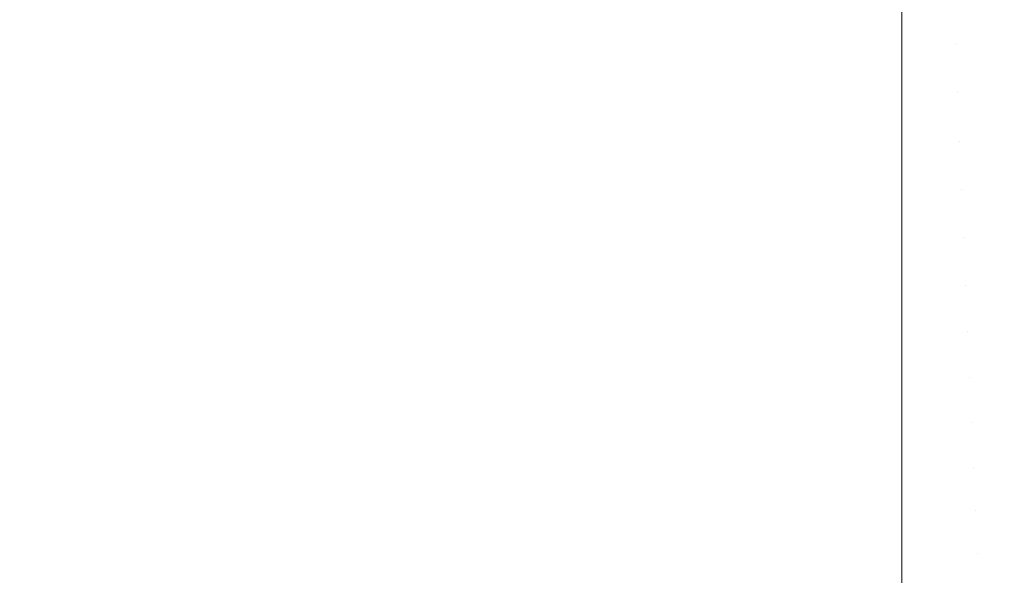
# Model space of a CAD drawing. Header units: centimetres. Extents: x -25.8 to 27.5, y 33.3 to 35.1.
# Tile 239 of 256: x 9.3318 to 9.4158, y 33.6867 to 33.7341. Entities that reach past the tile are written whole.
import ezdxf

# ---------------------------------------------------------------- set-up
doc = ezdxf.new("R2010")
doc.units = ezdxf.units.CM
doc.header["$LTSCALE"] = 2.54
doc.layers.add('Lucido design-1', color=7, linetype='Continuous')

# ---------------------------------------------------------------- blocks, each defined once
blk = doc.blocks.new('Gruppo-6-1')
at = {"color": 7, "linetype": 'Continuous', "lineweight": 9}
for points in [[(-25.69296, 35.040112, 330.586121), (-25.69296, 33.440112, 330.586121), (27.40704, 33.440112, 330.586121), (27.40704, 35.040112, 330.586121)], [(-25.69296, 35.040112, 306.619358), (-25.69296, 33.440112, 306.619358), (27.40704, 33.440112, 306.619358), (27.40704, 35.040112, 306.619358)]]:
    blk.add_3dface(points, dxfattribs=at)
for points, invisible_edges in [([(9.411451, 33.736283, 330.186045), (9.411629, 33.732084, 330.185791), (9.40704, 33.731986, 330.185791), (9.40704, 33.735868, 330.186025)], 11), ([(9.411451, 33.736283, 306.219281), (9.411629, 33.732084, 306.219028), (9.40704, 33.731986, 306.219028), (9.40704, 33.735868, 306.219262)], 11), ([(9.41621, 33.732376, 330.185791), (9.411629, 33.732084, 330.185791), (9.411451, 33.736283, 330.186045), (9.415853, 33.736564, 330.186045)], 15), ([(9.41621, 33.732376, 306.219028), (9.411629, 33.732084, 306.219028), (9.411451, 33.736283, 306.219281), (9.415853, 33.736564, 306.219281)], 15), ([(-7.69296, 33.731986, 330.185791), (-7.69296, 33.735868, 330.186025), (9.40704, 33.735868, 330.186025), (9.40704, 33.731986, 330.185791)], 10), ([(-7.69296, 33.731986, 306.219028), (-7.69296, 33.735868, 306.219262), (9.40704, 33.735868, 306.219262), (9.40704, 33.731986, 306.219028)], 10), ([(9.40704, 33.731986, 330.185791), (9.40704, 33.731632, 330.185754), (-7.69296, 33.731632, 330.185754), (-7.69296, 33.731986, 330.185791)], 10), ([(9.40704, 33.731986, 306.219028), (9.40704, 33.731632, 306.218991), (-7.69296, 33.731632, 306.218991), (-7.69296, 33.731986, 306.219028)], 10), ([(9.411629, 33.732084, 330.185791), (9.411807, 33.7279, 330.185361), (9.40704, 33.727799, 330.185361), (9.40704, 33.731632, 330.185754)], 11), ([(9.40704, 33.731632, 330.185754), (9.40704, 33.731986, 330.185791), (9.411629, 33.732084, 330.185791)], 10), ([(9.411629, 33.732084, 306.219028), (9.411807, 33.7279, 306.218597), (9.40704, 33.727799, 306.218597), (9.40704, 33.731632, 306.218991)], 11), ([(9.40704, 33.731632, 306.218991), (9.40704, 33.731986, 306.219028), (9.411629, 33.732084, 306.219028)], 10), ([(9.416565, 33.728204, 330.185361), (9.411807, 33.7279, 330.185361), (9.411629, 33.732084, 330.185791), (9.41621, 33.732376, 330.185791)], 15), ([(9.416565, 33.728204, 306.218597), (9.411807, 33.7279, 306.218597), (9.411629, 33.732084, 306.219028), (9.41621, 33.732376, 306.219028)], 15), ([(-7.69296, 33.727799, 330.185361), (-7.69296, 33.731632, 330.185754), (9.40704, 33.731632, 330.185754), (9.40704, 33.727799, 330.185361)], 10), ([(-7.69296, 33.727799, 306.218597), (-7.69296, 33.731632, 306.218991), (9.40704, 33.731632, 306.218991), (9.40704, 33.727799, 306.218597)], 10), ([(9.40704, 33.727799, 330.185361), (9.40704, 33.727411, 330.185304), (-7.69296, 33.727411, 330.185304), (-7.69296, 33.727799, 330.185361)], 10), ([(9.40704, 33.727799, 306.218597), (9.40704, 33.727411, 306.218541), (-7.69296, 33.727411, 306.218541), (-7.69296, 33.727799, 306.218597)], 10), ([(9.411807, 33.7279, 330.185361), (9.411983, 33.723743, 330.184755), (9.40704, 33.723638, 330.184755), (9.40704, 33.727411, 330.185304)], 11), ([(9.40704, 33.727411, 330.185304), (9.40704, 33.727799, 330.185361), (9.411807, 33.7279, 330.185361)], 10), ([(9.411807, 33.7279, 306.218597), (9.411983, 33.723743, 306.217992), (9.40704, 33.723638, 306.217992), (9.40704, 33.727411, 306.218541)], 11), ([(9.40704, 33.727411, 306.218541), (9.40704, 33.727799, 306.218597), (9.411807, 33.7279, 306.218597)], 10), ([(9.416918, 33.724057, 330.184755), (9.411983, 33.723743, 330.184755), (9.411807, 33.7279, 330.185361), (9.416565, 33.728204, 330.185361)], 15), ([(9.416918, 33.724057, 306.217992), (9.411983, 33.723743, 306.217992), (9.411807, 33.7279, 306.218597), (9.416565, 33.728204, 306.218597)], 15), ([(-7.69296, 33.723638, 330.184755), (-7.69296, 33.727411, 330.185304), (9.40704, 33.727411, 330.185304), (9.40704, 33.723638, 330.184755)], 10), ([(-7.69296, 33.723638, 306.217992), (-7.69296, 33.727411, 306.218541), (9.40704, 33.727411, 306.218541), (9.40704, 33.723638, 306.217992)], 10), ([(9.40704, 33.723638, 330.184755), (9.40704, 33.723213, 330.184675), (-7.69296, 33.723213, 330.184675), (-7.69296, 33.723638, 330.184755)], 10), ([(9.40704, 33.723638, 306.217992), (9.40704, 33.723213, 306.217912), (-7.69296, 33.723213, 306.217912), (-7.69296, 33.723638, 306.217992)], 10), ([(9.411983, 33.723743, 330.184755), (9.412159, 33.719618, 330.183976), (9.40704, 33.71951, 330.183976), (9.40704, 33.723213, 330.184675)], 11), ([(9.40704, 33.723213, 330.184675), (9.40704, 33.723638, 330.184755), (9.411983, 33.723743, 330.184755)], 10), ([(9.411983, 33.723743, 306.217992), (9.412159, 33.719618, 306.217213), (9.40704, 33.71951, 306.217213), (9.40704, 33.723213, 306.217912)], 11), ([(9.40704, 33.723213, 306.217912), (9.40704, 33.723638, 306.217992), (9.411983, 33.723743, 306.217992)], 10), ([(9.417268, 33.719944, 330.183976), (9.412159, 33.719618, 330.183976), (9.411983, 33.723743, 330.184755), (9.416918, 33.724057, 330.184755)], 15), ([(9.417268, 33.719944, 306.217213), (9.412159, 33.719618, 306.217213), (9.411983, 33.723743, 306.217992), (9.416918, 33.724057, 306.217992)], 15), ([(-7.69296, 33.71951, 330.183976), (-7.69296, 33.723213, 330.184675), (9.40704, 33.723213, 330.184675), (9.40704, 33.71951, 330.183976)], 10), ([(-7.69296, 33.71951, 306.217213), (-7.69296, 33.723213, 306.217912), (9.40704, 33.723213, 306.217912), (9.40704, 33.71951, 306.217213)], 10), ([(9.40704, 33.71951, 330.183976), (9.40704, 33.719046, 330.183868), (-7.69296, 33.719046, 330.183868), (-7.69296, 33.71951, 330.183976)], 10), ([(9.40704, 33.71951, 306.217213), (9.40704, 33.719046, 306.217105), (-7.69296, 33.719046, 306.217105), (-7.69296, 33.71951, 306.217213)], 10), ([(9.412159, 33.719618, 330.183976), (9.412332, 33.715534, 330.183026), (9.40704, 33.715422, 330.183026), (9.40704, 33.719046, 330.183868)], 11), ([(9.40704, 33.719046, 330.183868), (9.40704, 33.71951, 330.183976), (9.412159, 33.719618, 330.183976)], 10), ([(9.412159, 33.719618, 306.217213), (9.412332, 33.715534, 306.216262), (9.40704, 33.715422, 306.216262), (9.40704, 33.719046, 306.217105)], 11), ([(9.40704, 33.719046, 306.217105), (9.40704, 33.71951, 306.217213), (9.412159, 33.719618, 306.217213)], 10), ([(9.417614, 33.715871, 330.183026), (9.412332, 33.715534, 330.183026), (9.412159, 33.719618, 330.183976), (9.417268, 33.719944, 330.183976)], 15), ([(9.417614, 33.715871, 306.216262), (9.412332, 33.715534, 306.216262), (9.412159, 33.719618, 306.217213), (9.417268, 33.719944, 306.217213)], 15), ([(-7.69296, 33.715422, 330.183026), (-7.69296, 33.719046, 330.183868), (9.40704, 33.719046, 330.183868), (9.40704, 33.715422, 330.183026)], 10), ([(-7.69296, 33.715422, 306.216262), (-7.69296, 33.719046, 306.217105), (9.40704, 33.719046, 306.217105), (9.40704, 33.715422, 306.216262)], 10), ([(9.40704, 33.715422, 330.183026), (9.40704, 33.714917, 330.182885), (-7.69296, 33.714917, 330.182885), (-7.69296, 33.715422, 330.183026)], 10), ([(9.40704, 33.715422, 306.216262), (9.40704, 33.714917, 306.216122), (-7.69296, 33.714917, 306.216122), (-7.69296, 33.715422, 306.216262)], 10), ([(9.412332, 33.715534, 330.183026), (9.412503, 33.711497, 330.181905), (9.40704, 33.711381, 330.181905), (9.40704, 33.714917, 330.182885)], 11), ([(9.40704, 33.714917, 330.182885), (9.40704, 33.715422, 330.183026), (9.412332, 33.715534, 330.183026)], 10), ([(9.412332, 33.715534, 306.216262), (9.412503, 33.711497, 306.215142), (9.40704, 33.711381, 306.215142), (9.40704, 33.714917, 306.216122)], 11), ([(9.40704, 33.714917, 306.216122), (9.40704, 33.715422, 306.216262), (9.412332, 33.715534, 306.216262)], 10), ([(9.417957, 33.711845, 330.181905), (9.412503, 33.711497, 330.181905), (9.412332, 33.715534, 330.183026), (9.417614, 33.715871, 330.183026)], 15), ([(9.417957, 33.711845, 306.215142), (9.412503, 33.711497, 306.215142), (9.412332, 33.715534, 306.216262), (9.417614, 33.715871, 306.216262)], 15), ([(-7.69296, 33.711381, 330.181905), (-7.69296, 33.714917, 330.182885), (9.40704, 33.714917, 330.182885), (9.40704, 33.711381, 330.181905)], 10), ([(-7.69296, 33.711381, 306.215142), (-7.69296, 33.714917, 306.216122), (9.40704, 33.714917, 306.216122), (9.40704, 33.711381, 306.215142)], 10), ([(9.418295, 33.707873, 330.180618), (9.412673, 33.707515, 330.180618), (9.412503, 33.711497, 330.181905), (9.417957, 33.711845, 330.181905)], 15), ([(9.418295, 33.707873, 306.213855), (9.412673, 33.707515, 306.213855), (9.412503, 33.711497, 306.215142), (9.417957, 33.711845, 306.215142)], 15), ([(9.40704, 33.711381, 330.181905), (9.40704, 33.710833, 330.181728), (-7.69296, 33.710833, 330.181728), (-7.69296, 33.711381, 330.181905)], 10), ([(9.40704, 33.711381, 306.215142), (9.40704, 33.710833, 306.214965), (-7.69296, 33.710833, 306.214965), (-7.69296, 33.711381, 306.215142)], 10), ([(9.412503, 33.711497, 330.181905), (9.412673, 33.707515, 330.180618), (9.40704, 33.707395, 330.180618), (9.40704, 33.710833, 330.181728)], 11), ([(9.40704, 33.710833, 330.181728), (9.40704, 33.711381, 330.181905), (9.412503, 33.711497, 330.181905)], 10), ([(9.412503, 33.711497, 306.215142), (9.412673, 33.707515, 306.213855), (9.40704, 33.707395, 306.213855), (9.40704, 33.710833, 306.214965)], 11), ([(9.40704, 33.710833, 306.214965), (9.40704, 33.711381, 306.215142), (9.412503, 33.711497, 306.215142)], 10), ([(-7.69296, 33.707395, 330.180618), (-7.69296, 33.710833, 330.181728), (9.40704, 33.710833, 330.181728), (9.40704, 33.707395, 330.180618)], 10), ([(-7.69296, 33.707395, 306.213855), (-7.69296, 33.710833, 306.214965), (9.40704, 33.710833, 306.214965), (9.40704, 33.707395, 306.213855)], 10), ([(9.418628, 33.703963, 330.179167), (9.412839, 33.703593, 330.179167), (9.412673, 33.707515, 330.180618), (9.418295, 33.707873, 330.180618)], 15), ([(9.418628, 33.703963, 306.212403), (9.412839, 33.703593, 306.212403), (9.412673, 33.707515, 306.213855), (9.418295, 33.707873, 306.213855)], 15), ([(9.40704, 33.707395, 330.180618), (9.40704, 33.706802, 330.180399), (-7.69296, 33.706802, 330.180399), (-7.69296, 33.707395, 330.180618)], 10), ([(9.40704, 33.707395, 306.213855), (9.40704, 33.706802, 306.213636), (-7.69296, 33.706802, 306.213636), (-7.69296, 33.707395, 306.213855)], 10), ([(-7.69296, 33.70347, 330.179167), (-7.69296, 33.706802, 330.180399), (9.40704, 33.706802, 330.180399), (9.40704, 33.70347, 330.179167)], 10), ([(-7.69296, 33.70347, 306.212403), (-7.69296, 33.706802, 306.213636), (9.40704, 33.706802, 306.213636), (9.40704, 33.70347, 306.212403)], 10), ([(9.412673, 33.707515, 330.180618), (9.412839, 33.703593, 330.179167), (9.40704, 33.70347, 330.179167), (9.40704, 33.706802, 330.180399)], 11), ([(9.40704, 33.706802, 330.180399), (9.40704, 33.707395, 330.180618), (9.412673, 33.707515, 330.180618)], 10), ([(9.412673, 33.707515, 306.213855), (9.412839, 33.703593, 306.212403), (9.40704, 33.70347, 306.212403), (9.40704, 33.706802, 306.213636)], 11), ([(9.40704, 33.706802, 306.213636), (9.40704, 33.707395, 306.213855), (9.412673, 33.707515, 306.213855)], 10), ([(9.40704, 33.70347, 330.179167), (9.40704, 33.702831, 330.178899), (-7.69296, 33.702831, 330.178899), (-7.69296, 33.70347, 330.179167)], 10), ([(9.40704, 33.70347, 306.212403), (9.40704, 33.702831, 306.212136), (-7.69296, 33.702831, 306.212136), (-7.69296, 33.70347, 306.212403)], 10), ([(9.412839, 33.703593, 330.179167), (9.413003, 33.69974, 330.177554), (9.40704, 33.699613, 330.177554), (9.40704, 33.702831, 330.178899)], 11), ([(9.40704, 33.702831, 330.178899), (9.40704, 33.70347, 330.179167), (9.412839, 33.703593, 330.179167)], 10), ([(9.412839, 33.703593, 306.212403), (9.413003, 33.69974, 306.210791), (9.40704, 33.699613, 306.210791), (9.40704, 33.702831, 306.212136)], 11), ([(9.40704, 33.702831, 306.212136), (9.40704, 33.70347, 306.212403), (9.412839, 33.703593, 306.212403)], 10), ([(9.418955, 33.700119, 330.177554), (9.413003, 33.69974, 330.177554), (9.412839, 33.703593, 330.179167), (9.418628, 33.703963, 330.179167)], 15), ([(9.418955, 33.700119, 306.210791), (9.413003, 33.69974, 306.210791), (9.412839, 33.703593, 306.212403), (9.418628, 33.703963, 306.212403)], 15), ([(-7.69296, 33.699613, 330.177554), (-7.69296, 33.702831, 330.178899), (9.40704, 33.702831, 330.178899), (9.40704, 33.699613, 330.177554)], 10), ([(-7.69296, 33.699613, 306.210791), (-7.69296, 33.702831, 306.212136), (9.40704, 33.702831, 306.212136), (9.40704, 33.699613, 306.210791)], 10), ([(9.419276, 33.69635, 330.175782), (9.413164, 33.69596, 330.175782), (9.413003, 33.69974, 330.177554), (9.418955, 33.700119, 330.177554)], 15), ([(9.419276, 33.69635, 306.209019), (9.413164, 33.69596, 306.209019), (9.413003, 33.69974, 306.210791), (9.418955, 33.700119, 306.210791)], 15), ([(9.40704, 33.699613, 330.177554), (9.40704, 33.698927, 330.177233), (-7.69296, 33.698927, 330.177233), (-7.69296, 33.699613, 330.177554)], 10), ([(9.40704, 33.699613, 306.210791), (9.40704, 33.698927, 306.21047), (-7.69296, 33.698927, 306.21047), (-7.69296, 33.699613, 306.210791)], 10), ([(9.413003, 33.69974, 330.177554), (9.413164, 33.69596, 330.175782), (9.40704, 33.69583, 330.175782), (9.40704, 33.698927, 330.177233)], 11), ([(9.40704, 33.698927, 330.177233), (9.40704, 33.699613, 330.177554), (9.413003, 33.69974, 330.177554)], 10), ([(9.413003, 33.69974, 306.210791), (9.413164, 33.69596, 306.209019), (9.40704, 33.69583, 306.209019), (9.40704, 33.698927, 306.21047)], 11), ([(9.40704, 33.698927, 306.21047), (9.40704, 33.699613, 306.210791), (9.413003, 33.69974, 306.210791)], 10), ([(-7.69296, 33.69583, 330.175782), (-7.69296, 33.698927, 330.177233), (9.40704, 33.698927, 330.177233), (9.40704, 33.69583, 330.175782)], 10), ([(-7.69296, 33.69583, 306.209019), (-7.69296, 33.698927, 306.21047), (9.40704, 33.698927, 306.21047), (9.40704, 33.69583, 306.209019)], 10), ([(9.413164, 33.69596, 330.175782), (9.413321, 33.692261, 330.173857), (9.40704, 33.692127, 330.173857), (9.40704, 33.695098, 330.175402)], 11), ([(9.40704, 33.695098, 330.175402), (9.40704, 33.69583, 330.175782), (9.413164, 33.69596, 330.175782)], 10), ([(9.413164, 33.69596, 306.209019), (9.413321, 33.692261, 306.207094), (9.40704, 33.692127, 306.207094), (9.40704, 33.695098, 306.208639)], 11), ([(9.40704, 33.695098, 306.208639), (9.40704, 33.69583, 306.209019), (9.413164, 33.69596, 306.209019)], 10), ([(9.41959, 33.692661, 330.173857), (9.413321, 33.692261, 330.173857), (9.413164, 33.69596, 330.175782), (9.419276, 33.69635, 330.175782)], 15), ([(9.41959, 33.692661, 306.207094), (9.413321, 33.692261, 306.207094), (9.413164, 33.69596, 306.209019), (9.419276, 33.69635, 306.209019)], 15), ([(9.40704, 33.69583, 330.175782), (9.40704, 33.695098, 330.175402), (-7.69296, 33.695098, 330.175402), (-7.69296, 33.69583, 330.175782)], 10), ([(9.40704, 33.69583, 306.209019), (9.40704, 33.695098, 306.208639), (-7.69296, 33.695098, 306.208639), (-7.69296, 33.69583, 306.209019)], 10), ([(-7.69296, 33.692127, 330.173857), (-7.69296, 33.695098, 330.175402), (9.40704, 33.695098, 330.175402), (9.40704, 33.692127, 330.173857)], 10), ([(-7.69296, 33.692127, 306.207094), (-7.69296, 33.695098, 306.208639), (9.40704, 33.695098, 306.208639), (9.40704, 33.692127, 306.207094)], 10), ([(9.419897, 33.689058, 330.17178), (9.413474, 33.688648, 330.17178), (9.413321, 33.692261, 330.173857), (9.41959, 33.692661, 330.173857)], 15), ([(9.419897, 33.689058, 306.205017), (9.413474, 33.688648, 306.205017), (9.413321, 33.692261, 306.207094), (9.41959, 33.692661, 306.207094)], 15), ([(9.40704, 33.692127, 330.173857), (9.40704, 33.69135, 330.17341), (-7.69296, 33.69135, 330.17341), (-7.69296, 33.692127, 330.173857)], 10), ([(9.40704, 33.692127, 306.207094), (9.40704, 33.69135, 306.206647), (-7.69296, 33.69135, 306.206647), (-7.69296, 33.692127, 306.207094)], 10), ([(9.413321, 33.692261, 330.173857), (9.413474, 33.688648, 330.17178), (9.40704, 33.688512, 330.17178), (9.40704, 33.69135, 330.17341)], 11), ([(9.40704, 33.69135, 330.17341), (9.40704, 33.692127, 330.173857), (9.413321, 33.692261, 330.173857)], 10), ([(9.413321, 33.692261, 306.207094), (9.413474, 33.688648, 306.205017), (9.40704, 33.688512, 306.205017), (9.40704, 33.69135, 306.206647)], 11), ([(9.40704, 33.69135, 306.206647), (9.40704, 33.692127, 306.207094), (9.413321, 33.692261, 306.207094)], 10), ([(-7.69296, 33.688512, 330.17178), (-7.69296, 33.69135, 330.17341), (9.40704, 33.69135, 330.17341), (9.40704, 33.688512, 330.17178)], 10), ([(-7.69296, 33.688512, 306.205017), (-7.69296, 33.69135, 306.206647), (9.40704, 33.69135, 306.206647), (9.40704, 33.688512, 306.205017)], 10), ([(9.40704, 33.688512, 330.17178), (9.40704, 33.68769, 330.171261), (-7.69296, 33.68769, 330.171261), (-7.69296, 33.688512, 330.17178)], 10), ([(9.40704, 33.688512, 306.205017), (9.40704, 33.68769, 306.204498), (-7.69296, 33.68769, 306.204498), (-7.69296, 33.688512, 306.205017)], 10), ([(9.413474, 33.688648, 330.17178), (9.413624, 33.685129, 330.169557), (9.40704, 33.684989, 330.169557), (9.40704, 33.68769, 330.171261)], 11), ([(9.40704, 33.68769, 330.171261), (9.40704, 33.688512, 330.17178), (9.413474, 33.688648, 330.17178)], 10), ([(9.413474, 33.688648, 306.205017), (9.413624, 33.685129, 306.202794), (9.40704, 33.684989, 306.202794), (9.40704, 33.68769, 306.204498)], 11), ([(9.40704, 33.68769, 306.204498), (9.40704, 33.688512, 306.205017), (9.413474, 33.688648, 306.205017)], 10), ([(9.420195, 33.685548, 330.169557), (9.413624, 33.685129, 330.169557), (9.413474, 33.688648, 330.17178), (9.419897, 33.689058, 330.17178)], 15), ([(9.420195, 33.685548, 306.202794), (9.413624, 33.685129, 306.202794), (9.413474, 33.688648, 306.205017), (9.419897, 33.689058, 306.205017)], 15), ([(-7.69296, 33.684989, 330.169557), (-7.69296, 33.68769, 330.171261), (9.40704, 33.68769, 330.171261), (9.40704, 33.684989, 330.169557)], 10), ([(-7.69296, 33.684989, 306.202794), (-7.69296, 33.68769, 306.204498), (9.40704, 33.68769, 306.204498), (9.40704, 33.684989, 306.202794)], 10)]:
    blk.add_3dface(points, dxfattribs=dict(at, invisible_edges=invisible_edges))

msp = doc.modelspace()

# ---------------------------------------------------------------- block references
at = {"layer": 'Lucido design-1', "color": 7}
msp.add_blockref('Gruppo-6-1', (0, 0), dxfattribs=at)

doc.saveas('drawing.dxf')
